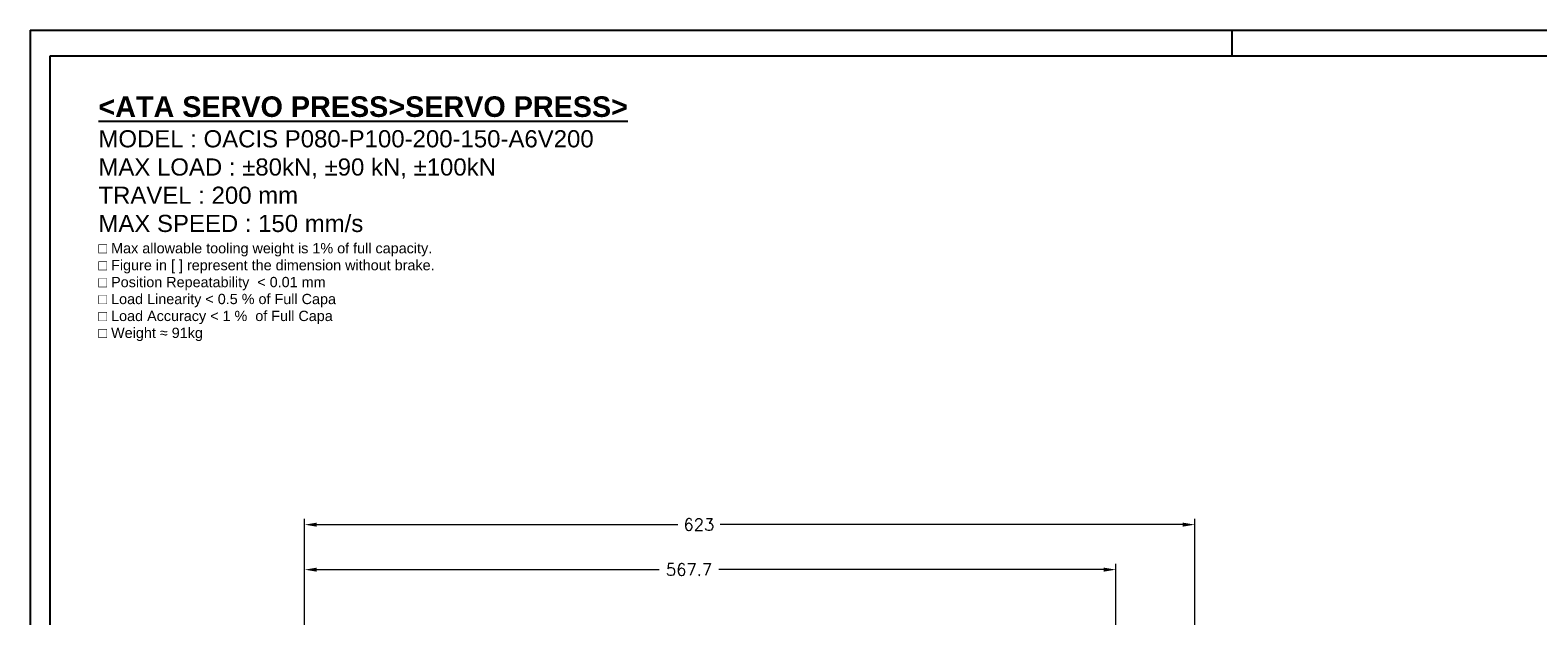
# Model space of a CAD drawing. Header units: inches. Extents: x 0 to 1685, y 0 to 1188.
# Tile 7 of 18: x 0 to 1055, y 778 to 1188. Entities that reach past the tile are written whole.
import ezdxf

# ---------------------------------------------------------------- set-up
doc = ezdxf.new("R2010")
doc.units = ezdxf.units.IN
doc.layers.add('ATA-TEXT', color=7, linetype='Continuous')
doc.layers.add('Layer0000', color=7, linetype='Continuous', lineweight=25)
doc.styles.get("Standard").update_dxf_attribs({"font": 'simplex.shx'})
doc.styles.add('주 문자 (ISO)', font='arial.ttf')
doc.dimstyles.new('ata_A1', dxfattribs={"dimtxt": 4.2, "dimasz": 4.2, "dimexe": 2, "dimexo": 2, "dimgap": 2, "dimtad": 0, "dimtih": 1, "dimtoh": 1, "dimdec": 6, "dimdsep": 46, "dimtxsty": 'Standard', "dimcen": 0, "dimclrd": 252, "dimclre": 252, "dimclrt": 4, "dimadec": 6, "dimazin": 2, "dimtfac": 1, "dimtdec": 6, "dimtofl": 0, "dimtmove": 0, "dimatfit": 3, "dimfxl": 0, "dimtolj": 1, "dimtzin": 0, "dimlwd": 0, "dimlwe": 0, "dimarcsym": 0})

# ---------------------------------------------------------------- blocks, each defined once
blk = doc.blocks.new('*D9269')
at = {"layer": 'Defpoints', "color": 0}
for p in [(759.8, 810.3), (192.1, 716), (759.8, 670)]:
    blk.add_point(p, dxfattribs=at)
at = {"layer": 'Layer0000', "color": 252, "linetype": 'Continuous', "lineweight": 0}
for p, q in [((192.1, 720), (192.1, 814.3)), ((759.8, 674), (759.8, 814.3)), ((200.5, 810.3), (440.3, 810.3)), ((751.4, 810.3), (481.9, 810.3))]:
    blk.add_line(p, q, dxfattribs=at)
at = {"layer": 'Layer0000', "color": 252}
for points in [[(200.5, 811.7), (200.5, 808.9), (192.1, 810.3)], [(751.4, 808.9), (751.4, 811.7), (759.8, 810.3)]]:
    blk.add_solid(points, dxfattribs=at)
at = {"layer": 'Layer0000', "color": 4, "lineweight": 25, "insert": (461.1, 810.3), "char_height": 8.4, "attachment_point": 5}
blk.add_mtext('\\A1;567.7', dxfattribs=at)
blk = doc.blocks.new('*D9268')
at = {"layer": 'Defpoints', "color": 0}
for p in [(815.1, 841.8), (192.1, 716), (815.1, 501)]:
    blk.add_point(p, dxfattribs=at)
at = {"layer": 'Layer0000', "color": 252, "linetype": 'Continuous', "lineweight": 0}
for p, q in [((192.1, 720), (192.1, 845.8)), ((815.1, 505), (815.1, 845.8)), ((200.5, 841.8), (453.2, 841.8)), ((806.7, 841.8), (482.8, 841.8))]:
    blk.add_line(p, q, dxfattribs=at)
at = {"layer": 'Layer0000', "color": 252}
for points in [[(200.5, 843.2), (200.5, 840.4), (192.1, 841.8)], [(806.7, 840.4), (806.7, 843.2), (815.1, 841.8)]]:
    blk.add_solid(points, dxfattribs=at)
at = {"layer": 'Layer0000', "color": 4, "lineweight": 25, "insert": (457.2, 846), "char_height": 8.4, "attachment_point": 1}
blk.add_mtext('\\A1;623', dxfattribs=at)
blk = doc.blocks.new('ata-Border-A1-002')
at = {"color": 253, "ltscale": 0.5}
for p, q in [((0, 594), (841, 594)), ((0, 594), (0, 0)), ((420.5, 594), (420.5, 585))]:
    blk.add_line(p, q, dxfattribs=at)
blk.add_line((7, 585), (834, 585))
at = {"ltscale": 0.5}
blk.add_line((7, 9), (7, 585), dxfattribs=at)

msp = doc.modelspace()

# ---------------------------------------------------------------- block references
at = {"xscale": 2, "yscale": 2, "zscale": 2}
msp.add_blockref('ata-Border-A1-002', (0, 0), dxfattribs=at)

# ---------------------------------------------------------------- texts
at = {"layer": 'ATA-TEXT', "color": 7, "insert": (47.7919774, 1141.6478128), "char_height": 4.2, "attachment_point": 1, "line_spacing_factor": 0.987388, "style": '주 문자 (ISO)'}
msp.add_mtext('{\\fArial|b1|i0|c129|p34;\\H3.42860x;\\L<ATA SERVO PRESS>SERVO PRESS>}\\P{\\fArial|b0|i0|c129|p34;\\H2.85705x;MODEL : OACIS}{\\fArial|b0|i0|c0|p34;\\H2.85705x; }{\\fArial|b0|i0|c129|p34;\\H2.85705x;P080-P100-200-150-A}{\\fArial|b0|i0|c0|p34;\\H2.85705x;6V200}\\P{\\fArial|b0|i0|c129|p34;\\H2.85705x;MAX LOAD :}{\\fArial|b0|i0|c0|p34;\\H2.85705x; ±80kN, }{\\fArial|b0|i0|c129|p34;\\H2.85705x;±90 kN, ±100kN}\\P{\\fArial|b0|i0|c129|p34;\\H2.85705x;TRAVEL : 200 mm}\\P{\\fArial|b0|i0|c129|p34;\\H2.85705x;MAX SPEED : 150 mm/s}\\P{\\fArial|b0|i0|c129|p34;\\H1.71423x;□ Max allowable tooling weight is 1% of full capacity.}\\P{\\fArial|b0|i0|c129|p34;\\H1.71423x;□ Figure in [ ] represent the dimension without brake.}\\P{\\fArial|b0|i0|c129|p34;\\H1.71423x;□ Position Repeatability  }{\\fArial|b0|i0|c129|p34;\\H1.71423x;<}{\\fArial|b0|i0|c129|p34;\\H1.71423x; 0.01 mm}\\P{\\fArial|b0|i0|c129|p34;\\H1.71423x;□ Load Linearity }{\\fArial|b0|i0|c129|p34;\\H1.71423x;<}{\\fArial|b0|i0|c129|p34;\\H1.71423x; 0.5 % of Full Capa}\\P{\\fArial|b0|i0|c129|p34;\\H1.71423x;□ Load Accuracy }{\\fArial|b0|i0|c129|p34;\\H1.71423x;<}{\\fArial|b0|i0|c129|p34;\\H1.71423x; 1 %  of Full Capa}\\P{\\fArial|b0|i0|c129|p34;\\H1.71423x;□ Weight }{\\fArial|b0|i0|c0|p34;\\H1.71423x;≈}{\\fArial|b0|i0|c129|p34;\\H1.71423x; 91kg}', dxfattribs=at)

# ---------------------------------------------------------------- dimensions: what is measured, and where the dimension line sits
at = {"layer": 'Layer0000', "color": 7, "linetype": 'Continuous', "lineweight": 25}
dim = msp.add_linear_dim(base=(815.0711389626, 841.7933769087), p1=(192.0711389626, 715.9585330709), p2=(815.0711389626, 500.9585330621), angle=180, dimstyle='ata_A1', override={"dimscale": 2, "dimtol": 0, "dimlim": 0, "dimtp": 0, "dimtm": 0, "dimtfac": 0.5, "dimtdec": 6, "dimtolj": 1, "dimtzin": 0}, dxfattribs=at)
dim.commit()
dim.dimension.update_dxf_attribs({"geometry": '*D9268', "text_midpoint": (467.9595163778, 841.7933769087), "dimtype": 160})
dim = msp.add_linear_dim(base=(759.7711387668, 810.3083454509), p1=(192.0711389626, 715.9585330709), p2=(759.7711387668, 669.9585335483), dimstyle='ata_A1', override={"dimscale": 2, "dimtfac": 0.5, "dimtfill": 0}, dxfattribs=at)
dim.commit()
dim.dimension.update_dxf_attribs({"geometry": '*D9269', "text_midpoint": (461.1144824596, 810.3083454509), "dimtype": 160})

doc.saveas('drawing.dxf')
